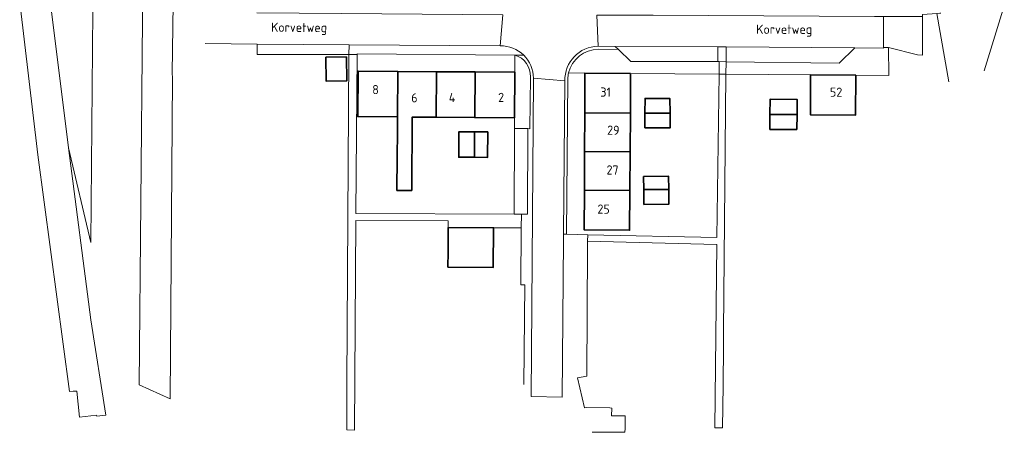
# Model space of a CAD drawing. Header units: metres. Extents: x 152391 to 157968, y 462336 to 467280.
# Tile 94 of 256: x 154306 to 154451, y 463937 to 463997. Entities that reach past the tile are written whole.
import ezdxf
from ezdxf.enums import TextEntityAlignment as Align

# ---------------------------------------------------------------- set-up
doc = ezdxf.new("R2010")
doc.units = ezdxf.units.M
doc.header["$LTSCALE"] = 0.75
for name, color, linetype, lineweight in [('B-WE-GR-BEPLANTING_CULTUUR_BODEMBEDEKKER-GV', 251, 'Continuous', 18), ('B-WE-GR-GROENVOORZIENING-GV', 251, 'Continuous', 18), ('B-WE-OG-BEBOUWING-GV', 6, 'Continuous', 35), ('B-WE-OG-BEBOUWING-T18', 1, 'Continuous', 18), ('B-WE-OG-TERREIN_CULTUURSCHEIDING-GV', 251, 'Continuous', 18), ('B-WE-OG-TOPOGRAFIE-T18', 1, 'Continuous', 18), ('B-WE-OG-WATER_SLOOT-GV', 251, 'Continuous', 18), ('B-WE-VH-VERHARDING_ASFALT-GV', 251, 'Continuous', 18), ('B-WE-VH-VERHARDING_BETONSTRAATSTEEN-GV', 251, 'Continuous', 18), ('B-WE-VH-VERHARDING_STRAATBAKSTEEN-GV', 251, 'Continuous', 18), ('B-WE-VH-VERHARDING_TEGEL-GV', 251, 'Continuous', 18)]:
    doc.layers.add(name, color=color, linetype=linetype, lineweight=lineweight)
doc.styles.add('NLCS-ISO-M750-T18', font='NLCS-ISO.ttf', dxfattribs={"height": 1.35})

msp = doc.modelspace()

# ---------------------------------------------------------------- linework, layer by layer
at = {"layer": 'B-WE-GR-BEPLANTING_CULTUUR_BODEMBEDEKKER-GV'}
for points in [[(154379.2, 463992.25), (154379.19, 463989.71), (154379.14, 463982.99), (154379.13, 463981.41), (154381.12, 463981.4), (154381.42, 463981.39), (154381.49, 463989.02)], [(154389.55, 463989.59), (154396.29, 463989.54), (154409.34, 463989.43), (154409.36, 463991.29), (154409.16, 463991.29), (154396.3, 463991.29), (154394.48, 463993.08), (154391.51, 463993.12)], [(154387.13, 463989.61), (154389.55, 463989.59)]]:
    msp.add_lwpolyline(points, dxfattribs=at)
for points in [[(154381.49, 463989.02, 0.345261), (154379.2, 463992.25)], [(154391.51, 463993.12, 0.343291), (154387.13, 463989.61)]]:
    msp.add_lwpolyline(points, format="xyb", dxfattribs=at)
msp.add_lwpolyline([(154422.86, 463989.32), (154429.55, 463989.27), (154434.38, 463989.23), (154434.35, 463993.38), (154433.6, 463993.39), (154433.6, 463993.27), (154429.39, 463993.34), (154427.09, 463991.07), (154410.39, 463991.28), (154410.34, 463989.42)], close=True, dxfattribs=at)
at = {"layer": 'B-WE-GR-GROENVOORZIENING-GV'}
msp.add_lwpolyline([(154380.17, 463968.78), (154381.05, 463968.77), (154381.12, 463981.4), (154379.13, 463981.41), (154379.1, 463968.78)], close=True, dxfattribs=at)
at = {"layer": 'B-WE-OG-BEBOUWING-GV'}
for points in [[(154351.31, 463991.95), (154351.32, 463988.41), (154354.39, 463988.43), (154354.33, 463991.97)], [(154361.88, 463983.13), (154361.92, 463989.84), (154356.06, 463989.89), (154356.01, 463983.18)], [(154367.58, 463983.09), (154367.62, 463989.8), (154361.92, 463989.84), (154361.88, 463983.13), (154361.86, 463980.9), (154361.83, 463977.25), (154361.79, 463972.3), (154363.97, 463972.28), (154364.05, 463983.11)], [(154367.62, 463989.8), (154367.58, 463983.09), (154373.27, 463983.04), (154373.33, 463989.76)], [(154373.33, 463989.76), (154373.27, 463983.04), (154379.14, 463982.99), (154379.19, 463989.71)], [(154396.29, 463989.54), (154389.55, 463989.59), (154389.52, 463983.73), (154396.25, 463983.7)], [(154429.55, 463989.27), (154422.86, 463989.32), (154422.82, 463983.46), (154429.5, 463983.41)], [(154398.4, 463983.69), (154402.1, 463983.67), (154402.09, 463985.84), (154398.41, 463985.85)], [(154420.85, 463983.47), (154420.87, 463985.7), (154416.88, 463985.73), (154416.86, 463983.5)], [(154389.49, 463978.03), (154396.21, 463978), (154396.25, 463983.7), (154389.52, 463983.73)], [(154398.4, 463983.69), (154398.39, 463981.53), (154402.11, 463981.51), (154402.1, 463983.67)], [(154420.83, 463981.25), (154420.85, 463983.47), (154416.86, 463983.5), (154416.84, 463981.28)], [(154373.26, 463980.93), (154370.94, 463980.94), (154370.91, 463977.19), (154373.23, 463977.17)], [(154373.23, 463977.17), (154375.16, 463977.16), (154375.19, 463980.91), (154373.26, 463980.93)], [(154396.17, 463972.3), (154396.21, 463978), (154389.49, 463978.03), (154389.46, 463972.33)], [(154401.93, 463972.42), (154401.9, 463974.37), (154398.2, 463974.32), (154398.22, 463972.42)], [(154389.46, 463972.33), (154389.43, 463966.47), (154396.13, 463966.42), (154396.17, 463972.3)], [(154401.93, 463972.42), (154398.22, 463972.42), (154398.25, 463970.22), (154401.95, 463970.27)], [(154369.35, 463966.84), (154369.33, 463963.25), (154369.31, 463960.99), (154376.01, 463960.94), (154376.05, 463966.79)]]:
    msp.add_lwpolyline(points, close=True, dxfattribs=at)
at = {"layer": 'B-WE-OG-TERREIN_CULTUURSCHEIDING-GV'}
msp.add_lwpolyline([(154314.6, 464063.14), (154310.36, 464054.7), (154308.27, 464044.6), (154306.66, 464035.04), (154306.64, 464032.15), (154310.62, 464000.12), (154310.64, 464000), (154310.65, 463999.88), (154313.3, 463978.57), (154316.62, 463964.62), (154316.95, 464004.59), (154317.43, 464062.07)], dxfattribs=at)
at = {"layer": 'B-WE-OG-WATER_SLOOT-GV'}
msp.add_lwpolyline([(154306.1, 464000), (154308.78, 463977.54), (154313.44, 463942.64), (154313.99, 463942.69), (154314.56, 463942.66), (154314.92, 463938.84), (154317.45, 463939.12), (154317.47, 463938.97), (154318.84, 463939.12), (154316.58, 463953.19), (154313.3, 463978.57), (154310.65, 463999.88)], dxfattribs=at)
at = {"layer": 'B-WE-VH-VERHARDING_ASFALT-GV'}
for points in [[(154324.58, 464062.74), (154324.23, 463999.38), (154324.21, 463997.51), (154323.75, 463943.59), (154328.31, 463941.55), (154328.66, 463988.88), (154328.61, 463989.58), (154328.83, 464003.3), (154329.01, 464029.74), (154329.01, 464030.8), (154329.17, 464049.6), (154329.21, 464062.73)], [(154394.02, 463993.54), (154409.18, 463993.46), (154410.38, 463993.47), (154429.39, 463993.34), (154433.6, 463993.27), (154433.6, 463993.39), (154433.63, 463997.94), (154432.31, 463997.95), (154399.6, 463998.12), (154391.29, 463998.16), (154391.48, 463993.57)]]:
    msp.add_lwpolyline(points, close=True, dxfattribs=at)
for points in [[(154448.48, 463989.92), (154451.45, 463999.53), (154451.17, 463999.53), (154451.03, 463999.54), (154446.26, 463999.53), (154446.26, 463999.18)], [(154333.5, 463993.94), (154341.16, 463993.85), (154354.72, 463993.76), (154377.04, 463993.62), (154377.4, 463998.2), (154353.63, 463998.4), (154341.1, 463998.5)], [(154377.4, 463998.2), (154377.04, 463993.62)], [(154391.48, 463993.57), (154391.29, 463998.16)], [(154443.28, 463988.32), (154441.5, 463998.4), (154439.38, 463998.24), (154439.38, 463997.93), (154439.36, 463992.24)], [(154442.08, 463998.44), (154441.93, 463998.43), (154441.5, 463998.4), (154443.28, 463988.32)], [(154381.94, 463988.63), (154381.59, 463941.87), (154386.17, 463941.79), (154386.37, 463964.97), (154386.38, 463965.84), (154386.56, 463988.45)], [(154386.56, 463988.45), (154381.95, 463988.86)], [(154381.95, 463988.86), (154386.56, 463988.45)]]:
    msp.add_lwpolyline(points, dxfattribs=at)
for points in [[(154377.04, 463993.62, -0.200766), (154380.5, 463992.24)], [(154386.56, 463988.45, -0.409418), (154391.48, 463993.57)], [(154380.5, 463992.24, -0.197917), (154381.95, 463988.86)], [(154381.95, 463988.86, -0.012818), (154381.94, 463988.63)]]:
    msp.add_lwpolyline(points, format="xyb", dxfattribs=at)
at = {"layer": 'B-WE-VH-VERHARDING_BETONSTRAATSTEEN-GV'}
for points in [[(154354.71, 463992.33), (154354.72, 463993.76), (154341.16, 463993.85), (154341.16, 463993.4), (154341.18, 463992.34)], [(154409.18, 463993.46), (154394.02, 463993.54), (154394.48, 463993.08), (154396.3, 463991.29), (154409.16, 463991.29)], [(154429.39, 463993.34), (154410.38, 463993.47), (154410.39, 463991.28), (154427.09, 463991.07)]]:
    msp.add_lwpolyline(points, close=True, dxfattribs=at)
at = {"layer": 'B-WE-VH-VERHARDING_STRAATBAKSTEEN-GV'}
msp.add_lwpolyline([(154409.36, 463991.29), (154410.39, 463991.28), (154410.38, 463993.47), (154409.18, 463993.46), (154409.16, 463991.29)], close=True, dxfattribs=at)
at = {"layer": 'B-WE-VH-VERHARDING_TEGEL-GV'}
for points in [[(154436.25, 463997.93), (154433.63, 463997.94), (154433.6, 463993.39), (154434.35, 463993.38), (154438.61, 463992.27), (154439.36, 463992.24), (154439.38, 463997.93)], [(154354.38, 463936.95), (154355.52, 463936.94), (154355.73, 463967.84), (154369.36, 463967.79), (154369.35, 463966.84), (154376.05, 463966.79), (154380.15, 463966.76), (154380.17, 463968.78), (154379.1, 463968.78), (154355.71, 463968.89), (154355.93, 463992.33), (154354.71, 463992.33), (154354.41, 463943.93), (154354.39, 463937.66)], [(154409.36, 463991.29), (154409.34, 463989.43), (154410.34, 463989.42), (154410.39, 463991.28)], [(154409.34, 463989.43), (154409.01, 463965.33), (154389.95, 463965.76), (154389.94, 463964.79), (154409.03, 463964.31), (154408.7, 463937.29), (154409.86, 463937.28), (154409.93, 463943.5), (154409.99, 463949.36), (154410, 463951.41), (154410.34, 463989.42)]]:
    msp.add_lwpolyline(points, close=True, dxfattribs=at)
for points in [[(154354.72, 463993.76), (154354.71, 463992.33), (154355.93, 463992.33), (154355.93, 463992.45), (154379.2, 463992.25), (154380.5, 463992.24)], [(154377.04, 463993.62), (154354.72, 463993.76)], [(154391.51, 463993.12), (154394.48, 463993.08), (154394.02, 463993.54), (154391.48, 463993.57)], [(154380.5, 463992.24), (154379.2, 463992.25)], [(154439.36, 463992.24), (154438.61, 463992.27), (154434.35, 463993.38), (154434.38, 463989.23)], [(154381.49, 463989.02), (154381.42, 463981.39), (154381.12, 463981.4), (154381.05, 463968.77), (154380.17, 463968.78), (154380.15, 463966.76), (154380.06, 463958.35), (154380.66, 463958.34), (154380.52, 463943.66)], [(154381.59, 463941.87), (154381.94, 463988.63)], [(154386.38, 463965.84), (154386.82, 463965.83), (154387.01, 463988.73)], [(154386.56, 463988.45), (154386.38, 463965.84)], [(154390.6, 463936.64), (154395.45, 463936.61), (154395.46, 463937.15), (154395.5, 463939.02), (154393.48, 463939.03), (154393.49, 463940.17), (154393.23, 463940.23), (154389.74, 463940.27), (154389.48, 463940.2), (154388.43, 463944.63), (154389.8, 463944.91), (154389.94, 463963.9), (154389.94, 463964.79), (154389.95, 463965.76), (154386.82, 463965.83), (154386.38, 463965.84), (154386.37, 463964.97), (154386.17, 463941.79)]]:
    msp.add_lwpolyline(points, dxfattribs=at)
for points in [[(154380.5, 463992.24, 0.200766), (154377.04, 463993.62)], [(154391.48, 463993.57, 0.409418), (154386.56, 463988.45)], [(154379.2, 463992.25, -0.345261), (154381.49, 463989.02)], [(154381.95, 463988.86, 0.197917), (154380.5, 463992.24)], [(154387.13, 463989.61, -0.343291), (154391.51, 463993.12)], [(154387.01, 463988.73, -0.04866), (154387.13, 463989.61)], [(154381.94, 463988.63, 0.012818), (154381.95, 463988.86)]]:
    msp.add_lwpolyline(points, format="xyb", dxfattribs=at)

# ---------------------------------------------------------------- texts
at = {"layer": 'B-WE-OG-BEBOUWING-T18', "style": 'NLCS-ISO-M750-T18'}
for s, rotation, p in [('8', 0.3, (154358.63, 463987.16)), ('6', 0.3, (154364.37, 463985.95)), ('4', 0.3, (154369.93, 463985.98)), ('2', 0.3, (154377.17, 463986.01)), ('31', 359, (154392.6, 463986.79)), ('52', 359.5, (154426.62, 463986.78)), ('29', 359, (154393.73, 463981.17)), ('27', 359, (154393.62, 463975.3)), ('25', 359, (154392.3, 463969.53))]:
    msp.add_text(s, height=1.35, rotation=rotation, dxfattribs=at).set_placement(p, align=Align.MIDDLE)
at = {"layer": 'B-WE-OG-TOPOGRAFIE-T18', "style": 'NLCS-ISO-M750-T18'}
msp.add_text('Korvetweg', height=1.35, rotation=359.6, dxfattribs=at).set_placement((154347.35, 463996.13), align=Align.MIDDLE)
msp.add_text('Korvetweg', height=1.35, dxfattribs=at).set_placement((154418.96, 463995.85), align=Align.MIDDLE)

doc.saveas('drawing.dxf')
